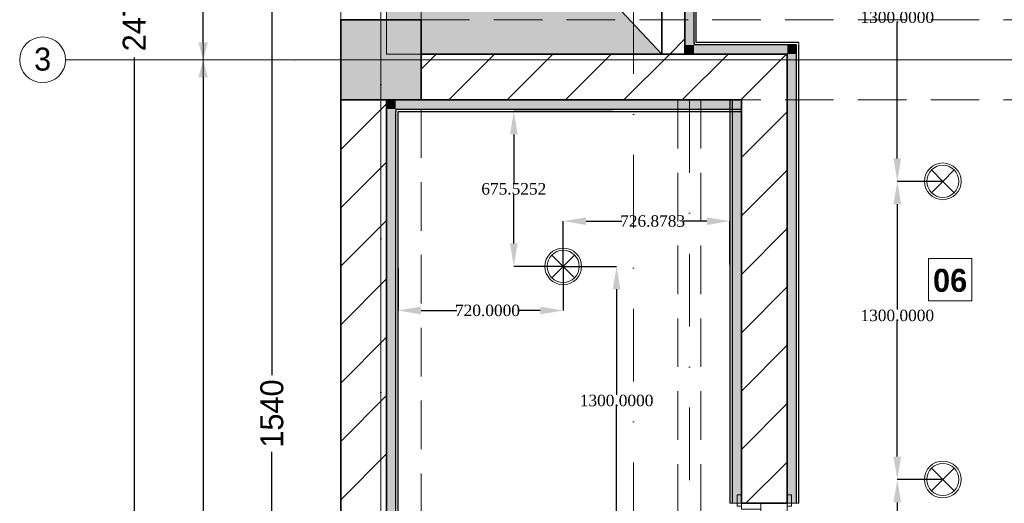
# Model space of a CAD drawing. Header units: inches. Extents: x -177438 to 34922, y -9538 to 55319.
# Tile 15 of 59: x -17806 to -13513, y 3689 to 5797. Entities that reach past the tile are written whole.
import ezdxf
from ezdxf.enums import TextEntityAlignment as Align

# ---------------------------------------------------------------- set-up
doc = ezdxf.new("R2010")
doc.units = ezdxf.units.IN
doc.header["$MEASUREMENT"] = 0
doc.set_wipeout_variables(frame=1)
doc.linetypes.add('Dot & Dashed', pattern=[670.277762, 317.5, -176.388889, 0, -176.388874])
doc.linetypes.add('Hidden', pattern=[317.5, 211.666667, -105.833333])
for name, color, linetype in [('- განათება', 7, 'Continuous'), ('Dimensioning - General', 7, 'Continuous'), ('Marker - Section', 7, 'Continuous'), ('New_Structural - Bearing', 7, 'Continuous'), ('Structural - Bearing', 7, 'Continuous'), ('Structural - Grid', 7, 'Continuous')]:
    doc.layers.add(name, color=color, linetype=linetype)
for name, color, linetype, lineweight in [('Archicad Doors_Pen_No__1', 7, 'Continuous', 13), ('New_2D Drafting - General_Pen_No__2', 8, 'Continuous', 15), ('New_Annotation - Text_Pen_No__20', 1, 'Continuous', 0), ('New_Structural - Bearing_Pen_No__1', 7, 'Continuous', 13), ('Structural - Bearing_Pen_No__1', 7, 'Continuous', 13), ('Structural - Bearing_Pen_No__20', 1, 'Continuous', 0), ('Structural - Bearing_Pen_No__27', 7, 'Continuous', 35)]:
    doc.layers.add(name, color=color, linetype=linetype, lineweight=lineweight)
for name, color, linetype, lineweight, true_color in [('Marker - Section_Pen_No__108', 7, 'Continuous', 13, 0xfd8379), ('New_2D Drafting - General_Pen_No__81', 7, 'Continuous', 20, 0x6a6a6a), ('New_Interior - Lamp_Pen_No__77', 7, 'Continuous', 20, 0xffeb28), ('New_Structural - Bearing_Pen_No__102', 7, 'Continuous', 13, 0xcccccc), ('New_Structural - Bearing_Pen_No__255', 7, 'Continuous', 13, 0xe8e8e8), ('New_Structural - Bearing_Pen_No__5', 7, 'Continuous', 25, 0x40a5ff), ('New_Structural - Bearing_Pen_No__57', 7, 'Continuous', 25, 0xdcd214), ('Structural - Bearing_Pen_No__102', 7, 'Continuous', 13, 0xcccccc), ('Structural - Bearing_Pen_No__161', 7, 'Continuous', 13, 0x6a6a6a), ('Structural - Bearing_Pen_No__28', 7, 'Continuous', 35, 0xa80f02), ('Structural - Bearing_Pen_No__81', 7, 'Continuous', 20, 0x6a6a6a), ('Structural - Grid_Pen_No__81', 7, 'Continuous', 20, 0x6a6a6a)]:
    doc.layers.add(name, color=color, linetype=linetype, lineweight=lineweight, true_color=true_color)
doc.styles.add('GENERATED_STYLE_3', font='txt')
doc.styles.add('GENERATED_STYLE_4', font='txt')
doc.styles.get("Standard").update_dxf_attribs({"font": 'arial.ttf'})
doc.dimstyles.new('GENERATED_STYLE__1', dxfattribs={"dimtxt": 100, "dimasz": 76, "dimexe": 0.18, "dimexo": 0.0625, "dimgap": 0, "dimtad": 0, "dimdec": 0, "dimlfac": 0.1, "dimzin": 0, "dimdsep": 46, "dimtxsty": 'GENERATED_STYLE_3', "dimblk": 'ARROWHEAD_5', "dimblk1": 'ARROWHEAD_5', "dimblk2": 'ARROWHEAD_5', "dimcen": 0.09, "dimse1": 1, "dimse2": 1, "dimclrd": 7, "dimclre": 7, "dimclrt": 7, "dimadec": 0, "dimazin": 0, "dimtfac": 1, "dimtdec": 4, "dimtmove": 0, "dimatfit": 3, "dimfxl": 1, "dimtolj": 1, "dimtzin": 0, "dimarcsym": 0})
doc.dimstyles.get("Standard").update_dxf_attribs({"dimtxt": 0.18, "dimasz": 0.18, "dimexe": 0.18, "dimexo": 0.0625, "dimgap": 0.09, "dimtad": 0, "dimtih": 1, "dimtoh": 1, "dimdec": 4, "dimzin": 0, "dimdsep": 46, "dimtxsty": 'Standard', "dimcen": 0.09, "dimadec": 0, "dimazin": 0, "dimtfac": 1, "dimtdec": 4, "dimtofl": 0, "dimtmove": 0, "dimatfit": 3, "dimfxl": 1, "dimtolj": 1, "dimtzin": 0, "dimarcsym": 0})
pattern_1 = [(45, (0, 0), (-127.2792, 127.2792), [])]

# ---------------------------------------------------------------- blocks, each defined once
blk = doc.blocks.new('Slab_1', base_point=(-47183.8, 14488))
at = {"layer": 'Structural - Bearing_Pen_No__1', "color": 7, "linetype": 'Continuous', "lineweight": 13, "flags": 128}
blk.add_lwpolyline([(-47183.8, 14488), (1166.2, 14488), (1166.2, 32488), (1166.2, 39238), (-26465.1, 39238), (-29183.8, 32838), (-47183.8, 32838)], close=True, dxfattribs=at)
blk = doc.blocks.new('Wall_1', base_point=(-47183.8, 14838))
at = {"layer": 'Structural - Bearing', "linetype": 'Continuous', "lineweight": 0, "true_color": 0x000000}
h = blk.add_hatch(dxfattribs=at)
h.set_pattern_fill('MASONRY_BLOCK', color=18, style=0, pattern_type=2)
h.set_pattern_definition(pattern_1)
h.paths.add_polyline_path([(-46983.8, 26488), (-47183.8, 26488), (-47183.8, 20838), (-46983.8, 20838)])
at = {"layer": 'Structural - Bearing_Pen_No__27', "color": 7, "linetype": 'Continuous', "lineweight": 35, "flags": 128}
for points in [[(-47183.8, 26488), (-47183.8, 20838)], [(-46983.8, 22432.4), (-46983.8, 26488)]]:
    blk.add_lwpolyline(points, dxfattribs=at)
blk = doc.blocks.new('Wall_11', base_point=(-46833.8, 26488))
at = {"layer": 'Structural - Bearing', "linetype": 'Continuous', "lineweight": 0, "true_color": 0x000000}
h = blk.add_hatch(dxfattribs=at)
h.set_pattern_fill('MASONRY_BLOCK', color=18, style=0, pattern_type=2)
h.set_pattern_definition(pattern_1)
h.paths.add_polyline_path([(-46833.8, 26488), (-45436.9, 26488), (-45436.9, 26688), (-46833.8, 26688)])
at = {"layer": 'Structural - Bearing_Pen_No__27', "color": 7, "linetype": 'Continuous', "lineweight": 35, "flags": 128}
for points in [[(-45436.9, 26688), (-46833.8, 26688)], [(-45436.9, 26687.9), (-45436.9, 26688)], [(-46833.8, 26488), (-45436.9, 26488)]]:
    blk.add_lwpolyline(points, dxfattribs=at)
blk = doc.blocks.new('Door')
at = {"layer": 'Archicad Doors_Pen_No__1', "color": 7, "linetype": 'Continuous', "lineweight": 13}
for p, q in [((370, 0), (370, 820)), ((370, 820), (410, 820)), ((410, 820), (410, 0)), ((-487, 0), (-487, 19)), ((-487, 19), (-437, 19)), ((-437, 0), (-487, 0)), ((-450, 0), (-487, 0)), ((-450, 0), (-487, 0)), ((-410, 0), (-450, 0)), ((-450, 0), (-450, -115)), ((-450, 0), (-450, -115)), ((-450, 0), (-450, -115)), ((-437, 19), (-437, 0)), ((-410, -115), (-410, 0)), ((410, 0), (370, 0)), ((450, 0), (410, 0)), ((410, 0), (410, -115)), ((437, 19), (487, 19)), ((437, 0), (437, 19)), ((487, 0), (437, 0)), ((450, -115), (450, 0)), ((450, 0), (450, -115)), ((450, 0), (450, -115)), ((450, 0), (487, 0)), ((450, 0), (487, 0)), ((487, 19), (487, 0)), ((-450, -200), (-450, -115)), ((-450, -115), (-425, -115)), ((-450, -115), (-410, -115)), ((-450, -115), (-450, -200)), ((-450, -115), (-450, -200)), ((-425, -115), (-425, -200)), ((410, -115), (450, -115)), ((425, -200), (425, -115)), ((425, -115), (450, -115)), ((450, -115), (450, -200)), ((450, -115), (450, -200)), ((450, -115), (450, -200)), ((-487, -219), (-487, -200)), ((-487, -200), (-437, -200)), ((-450, -200), (-487, -200)), ((-450, -200), (-487, -200)), ((-425, -200), (-450, -200)), ((-437, -200), (-437, -219)), ((450, -200), (425, -200)), ((437, -200), (487, -200)), ((437, -219), (437, -200)), ((450, -200), (487, -200)), ((450, -200), (487, -200)), ((487, -200), (487, -219)), ((-437, -219), (-487, -219)), ((487, -219), (437, -219))]:
    blk.add_line(p, q, dxfattribs=at)
blk.add_arc((410, 0), 820, 90, 180, dxfattribs=at)
blk = doc.blocks.new('Wall_12', base_point=(-45436.9, 26687.9))
at = {"layer": 'Structural - Bearing', "linetype": 'Continuous', "lineweight": 0, "true_color": 0x000000}
h = blk.add_hatch(dxfattribs=at)
h.set_pattern_fill('MASONRY_BLOCK', color=18, style=0, pattern_type=2)
h.set_pattern_definition(pattern_1)
h.paths.add_polyline_path([(-45436.9, 26687.9), (-45436.9, 24729.6), (-45236.9, 24729.6), (-45236.9, 26687.9)])
at = {"layer": 'Structural - Bearing_Pen_No__27', "color": 7, "linetype": 'Continuous', "lineweight": 35}
for p, q in [((-45436.9, 24729.6), (-45436.9, 24766.6)), ((-45236.9, 24729.6), (-45236.9, 24766.6)), ((-45351.9, 24729.6), (-45436.9, 24729.6)), ((-45236.9, 24729.6), (-45351.9, 24729.6))]:
    blk.add_line(p, q, dxfattribs=at)
at = {"layer": 'Structural - Bearing_Pen_No__27', "color": 7, "linetype": 'Continuous', "lineweight": 35, "flags": 128}
for points in [[(-45436.9, 26687.9), (-45236.9, 26687.9)], [(-45236.9, 24729.6), (-45236.9, 26687.9)], [(-45436.9, 26488), (-45436.9, 24729.6)]]:
    blk.add_lwpolyline(points, dxfattribs=at)
at = {"layer": 'Archicad Doors_Pen_No__1', "color": 7, "linetype": 'Continuous', "lineweight": 13, "xscale": -1, "zscale": 1000, "rotation": 270}
blk.add_blockref('Door', (-45236.9, 24279.6), dxfattribs=at)
blk = doc.blocks.new('Wall_18', base_point=(-45783.4, 26688.1))
at = {"layer": 'Structural - Bearing', "linetype": 'Continuous', "lineweight": 0, "true_color": 0x000000}
h = blk.add_hatch(dxfattribs=at)
h.set_pattern_fill('MASONRY_BLOCK', color=18, style=0, pattern_type=2)
h.set_pattern_definition(pattern_1)
h.paths.add_polyline_path([(-45683.4, 27437.2), (-45783.4, 27437.2), (-45783.4, 26688.1), (-45683.4, 26688.1)])
at = {"layer": 'Structural - Bearing_Pen_No__27', "color": 7, "linetype": 'Continuous', "lineweight": 35, "flags": 128}
for points in [[(-45783.4, 27437.2), (-45783.4, 26688.1)], [(-45683.4, 26688.1), (-45683.4, 27437.2)], [(-45783.4, 26688.1), (-45683.4, 26688.1)]]:
    blk.add_lwpolyline(points, dxfattribs=at)
blk = doc.blocks.new('Wall_24', base_point=(-46983.8, 17439))
at = {"layer": 'New_Structural - Bearing_Pen_No__57', "linetype": 'Continuous', "lineweight": 25, "true_color": 0xdcd214}
blk.add_hatch(color=52, dxfattribs=at).paths.add_polyline_path([(-46983.8, 26448), (-46983.8, 22432.4), (-46943.8, 22432.4), (-46943.8, 26448)])
at = {"layer": 'New_Structural - Bearing_Pen_No__5', "color": 161, "linetype": 'Continuous', "lineweight": 25, "true_color": 0x40a5ff}
for p in [(-46943.8, 26448), (-46943.8, 22432.4)]:
    blk.add_line(p, (-46943.8, 26438), dxfattribs=at)
at = {"layer": 'New_Structural - Bearing_Pen_No__5', "color": 161, "linetype": 'Continuous', "lineweight": 25, "true_color": 0x40a5ff, "flags": 128}
for points in [[(-46983.8, 26448), (-46983.8, 22432.4)], [(-46933.8, 22482.5), (-46933.8, 26438)]]:
    blk.add_lwpolyline(points, dxfattribs=at)
blk = doc.blocks.new('Wall_27', base_point=(-45236.9, 26688))
at = {"layer": 'New_Structural - Bearing_Pen_No__255', "linetype": 'Continuous', "lineweight": 13, "true_color": 0xe8e8e8}
for points in [[(-45683.4, 26728), (-45683.4, 26688), (-45643.4, 26728)], [(-45643.4, 26728), (-45683.4, 26688), (-45643.4, 26688)], [(-45236.9, 26728), (-45643.4, 26728), (-45643.4, 26688), (-45236.9, 26688)], [(-45236.9, 26688), (-45196.9, 26688), (-45196.9, 26728)], [(-45236.9, 26728), (-45236.9, 26688), (-45196.9, 26728)]]:
    blk.add_hatch(color=254, dxfattribs=at).paths.add_polyline_path(points)
at = {"layer": 'New_Structural - Bearing_Pen_No__1', "color": 7, "linetype": 'Continuous', "lineweight": 13, "flags": 128}
for points in [[(-45683.4, 26688), (-45683.4, 26728)], [(-45186.9, 26738), (-45186.9, 26728)]]:
    blk.add_lwpolyline(points, dxfattribs=at)
at = {"layer": 'New_Structural - Bearing_Pen_No__5', "color": 161, "linetype": 'Continuous', "lineweight": 25, "true_color": 0x40a5ff}
for p, q in [((-45643.4, 26738), (-45643.4, 26728)), ((-45236.9, 26728), (-45643.4, 26728)), ((-45196.9, 26728), (-45236.9, 26728)), ((-45196.9, 26688), (-45196.9, 26728))]:
    blk.add_line(p, q, dxfattribs=at)
at = {"layer": 'New_Structural - Bearing_Pen_No__5', "color": 161, "linetype": 'Continuous', "lineweight": 25, "true_color": 0x40a5ff, "flags": 128}
for points in [[(-45186.9, 26738), (-45633.4, 26738)], [(-45683.4, 26688), (-45236.9, 26688)]]:
    blk.add_lwpolyline(points, dxfattribs=at)
blk = doc.blocks.new('Wall_28', base_point=(-45683.4, 26688))
at = {"layer": 'New_Structural - Bearing_Pen_No__255', "linetype": 'Continuous', "lineweight": 13, "true_color": 0xe8e8e8}
blk.add_hatch(color=254, dxfattribs=at).paths.add_polyline_path([(-45643.4, 26728), (-45643.4, 27437.2), (-45683.4, 27437.2), (-45683.4, 26728)])
at = {"layer": 'New_Structural - Bearing_Pen_No__1', "color": 7, "linetype": 'Continuous', "lineweight": 13, "flags": 128}
for points in [[(-45683.4, 27437.2), (-45643.4, 27437.2)], [(-45643.4, 27437.2), (-45633.4, 27437.2)]]:
    blk.add_lwpolyline(points, dxfattribs=at)
at = {"layer": 'New_Structural - Bearing_Pen_No__5', "color": 161, "linetype": 'Continuous', "lineweight": 25, "true_color": 0x40a5ff}
for q in [(-45643.4, 27437.2), (-45643.4, 26728)]:
    blk.add_line((-45643.4, 26738), q, dxfattribs=at)
at = {"layer": 'New_Structural - Bearing_Pen_No__5', "color": 161, "linetype": 'Continuous', "lineweight": 25, "true_color": 0x40a5ff, "flags": 128}
for points in [[(-45683.4, 27437.2), (-45683.4, 26728)], [(-45633.4, 26738), (-45633.4, 27437.2)]]:
    blk.add_lwpolyline(points, dxfattribs=at)
blk = doc.blocks.new('Wall_39', base_point=(-45236.9, 24729.6))
at = {"layer": 'New_Structural - Bearing_Pen_No__255', "linetype": 'Continuous', "lineweight": 13, "true_color": 0xe8e8e8}
blk.add_hatch(color=254, dxfattribs=at).paths.add_polyline_path([(-45236.9, 26688), (-45236.9, 24729.6), (-45196.9, 24729.6), (-45196.9, 26688)])
at = {"layer": 'New_Structural - Bearing_Pen_No__1', "color": 7, "linetype": 'Continuous', "lineweight": 13, "flags": 128}
for points in [[(-45236.9, 24729.6), (-45196.9, 24729.6)], [(-45196.9, 24729.6), (-45186.9, 24729.6)]]:
    blk.add_lwpolyline(points, dxfattribs=at)
at = {"layer": 'New_Structural - Bearing_Pen_No__5', "color": 161, "linetype": 'Continuous', "lineweight": 25, "true_color": 0x40a5ff}
for p, q in [((-45196.9, 26688), (-45196.9, 26728)), ((-45196.9, 24729.6), (-45196.9, 26688))]:
    blk.add_line(p, q, dxfattribs=at)
at = {"layer": 'New_Structural - Bearing_Pen_No__5', "color": 161, "linetype": 'Continuous', "lineweight": 25, "true_color": 0x40a5ff, "flags": 128}
for points in [[(-45186.9, 24729.6), (-45186.9, 26728)], [(-45236.9, 26688), (-45236.9, 24729.6)]]:
    blk.add_lwpolyline(points, dxfattribs=at)
blk = doc.blocks.new('Wall_43', base_point=(-45436.9, 24729.6))
at = {"layer": 'New_Structural - Bearing_Pen_No__255', "linetype": 'Continuous', "lineweight": 13, "true_color": 0xe8e8e8}
blk.add_hatch(color=254, dxfattribs=at).paths.add_polyline_path([(-45436.9, 24729.6), (-45436.9, 26488), (-45476.9, 26488), (-45476.9, 24729.6)])
at = {"layer": 'New_Structural - Bearing_Pen_No__1', "color": 7, "linetype": 'Continuous', "lineweight": 13, "flags": 128}
for points in [[(-45476.9, 26488), (-45486.9, 26488)], [(-45436.9, 26488), (-45476.9, 26488)], [(-45476.9, 24729.6), (-45486.9, 24729.6)], [(-45436.9, 24729.6), (-45476.9, 24729.6)]]:
    blk.add_lwpolyline(points, dxfattribs=at)
at = {"layer": 'New_Structural - Bearing_Pen_No__5', "color": 161, "linetype": 'Continuous', "lineweight": 25, "true_color": 0x40a5ff}
blk.add_line((-45476.9, 26488), (-45476.9, 24729.6), dxfattribs=at)
at = {"layer": 'New_Structural - Bearing_Pen_No__5', "color": 161, "linetype": 'Continuous', "lineweight": 25, "true_color": 0x40a5ff, "flags": 128}
for points in [[(-45486.9, 26488), (-45486.9, 24729.6)], [(-45436.9, 24729.6), (-45436.9, 26488)]]:
    blk.add_lwpolyline(points, dxfattribs=at)
blk = doc.blocks.new('Wall_44', base_point=(-45436.9, 26488))
at = {"layer": 'New_Structural - Bearing_Pen_No__255', "linetype": 'Continuous', "lineweight": 13, "true_color": 0xe8e8e8}
for points in [[(-46943.8, 26448), (-46983.8, 26488), (-46983.8, 26448)], [(-46943.8, 26488), (-46983.8, 26488), (-46943.8, 26448)], [(-46943.8, 26448), (-45436.9, 26448), (-45436.9, 26488), (-46943.8, 26488)]]:
    blk.add_hatch(color=254, dxfattribs=at).paths.add_polyline_path(points)
at = {"layer": 'New_Structural - Bearing_Pen_No__1', "color": 7, "linetype": 'Continuous', "lineweight": 13, "flags": 128}
for points in [[(-46983.8, 26488), (-46983.8, 26448)], [(-45436.9, 26488), (-45436.9, 26448)], [(-45436.9, 26448), (-45436.9, 26438)]]:
    blk.add_lwpolyline(points, dxfattribs=at)
at = {"layer": 'New_Structural - Bearing_Pen_No__5', "color": 161, "linetype": 'Continuous', "lineweight": 25, "true_color": 0x40a5ff}
for q in [(-46943.8, 26438), (-45436.9, 26448)]:
    blk.add_line((-46943.8, 26448), q, dxfattribs=at)
at = {"layer": 'New_Structural - Bearing_Pen_No__5', "color": 161, "linetype": 'Continuous', "lineweight": 25, "true_color": 0x40a5ff, "flags": 128}
for points in [[(-45436.9, 26488), (-46833.8, 26488)], [(-46933.8, 26438), (-45436.9, 26438)]]:
    blk.add_lwpolyline(points, dxfattribs=at)
blk = doc.blocks.new('Column_6', base_point=(-47008.8, 26663))
at = {"layer": 'Structural - Bearing_Pen_No__161', "linetype": 'Continuous', "lineweight": 0, "true_color": 0x6a6a6a}
blk.add_hatch(color=251, dxfattribs=at).paths.add_polyline_path([(-46833.8, 26488), (-46833.8, 26838), (-47183.8, 26838), (-47183.8, 26488)])
at = {"layer": 'Structural - Bearing_Pen_No__20', "color": 1, "linetype": 'Continuous', "lineweight": 0}
for p, q in [((-47008.8, 26743), (-47008.8, 26918)), ((-47088.8, 26663), (-47263.8, 26663)), ((-46928.8, 26663), (-46753.8, 26663)), ((-47008.8, 26583), (-47008.8, 26408))]:
    blk.add_line(p, q, dxfattribs=at)
blk.add_point((-47008.8, 26663), dxfattribs=at)
at = {"layer": 'Structural - Bearing_Pen_No__28', "color": 14, "linetype": 'Continuous', "lineweight": 35, "true_color": 0xa80f02, "flags": 128}
blk.add_lwpolyline([(-46833.8, 26488), (-46833.8, 26838), (-47183.8, 26838), (-47183.8, 26488)], close=True, dxfattribs=at)
blk = doc.blocks.new('Standard grid marker')
at = {"layer": 'Structural - Grid_Pen_No__81', "color": 251, "linetype": 'Continuous', "lineweight": 20, "true_color": 0x6a6a6a}
for p, q in [((1000, 0), (51328.1, 0)), ((51328.1, 0), (52328.1, 0))]:
    blk.add_line(p, q, dxfattribs=at)
blk.add_circle((52428.1, 0), 100, dxfattribs=at)
blk.add_point((51328.1, 0), dxfattribs=at)
blk.add_point((51328.1, 0), dxfattribs=at)
at = {"layer": 'Structural - Grid_Pen_No__81', "color": 251, "lineweight": 20, "true_color": 0x6a6a6a, "style": 'GENERATED_STYLE_3'}
for tag, p in [('AC_MarkerText_1_0', (-100, -144)), ('AC_MarkerText_1_1', (52428.1, -144))]:
    blk.add_attdef(tag, text='', height=100, rotation=180, dxfattribs=at).set_placement(p, align=Align.TOP_CENTER)
blk = doc.blocks.new('Standard grid marker_2')
at = {"layer": 'Structural - Grid_Pen_No__81', "color": 251, "linetype": 'Continuous', "lineweight": 20, "true_color": 0x6a6a6a}
blk.add_line((1000, 0), (27734.9, 0), dxfattribs=at)
at = {"layer": 'Structural - Grid_Pen_No__81', "color": 251, "lineweight": 20, "true_color": 0x6a6a6a, "style": 'GENERATED_STYLE_3'}
for tag, p in [('AC_MarkerText_1_0', (-1.5, -46.7)), ('AC_MarkerText_1_1', (28933.4, -46.7))]:
    blk.add_attdef(tag, text='', height=100, rotation=270, dxfattribs=at).set_placement(p, align=Align.TOP_CENTER)
blk = doc.blocks.new('Beam_9', base_point=(-47008.8, 14663))
at = {"layer": 'Structural - Bearing_Pen_No__102', "color": 254, "linetype": 'Hidden', "lineweight": 13, "true_color": 0xcccccc}
for p, q in [((-47183.8, 14488), (-47183.8, 32838)), ((-46833.8, 26838), (-46833.8, 32488)), ((-46833.8, 20838), (-46833.8, 26488))]:
    blk.add_line(p, q, dxfattribs=at)
at = {"layer": 'Structural - Bearing_Pen_No__81', "color": 251, "linetype": 'Dot & Dashed', "lineweight": 20, "true_color": 0x6a6a6a}
blk.add_line((-47008.8, 14663), (-47008.8, 32663), dxfattribs=at)
blk = doc.blocks.new('Beam_12', base_point=(-47008.8, 26663))
at = {"layer": 'Structural - Bearing_Pen_No__102', "color": 254, "linetype": 'Hidden', "lineweight": 13, "true_color": 0xcccccc}
for p, q in [((-46833.8, 26838), (-41183.8, 26838)), ((-46833.8, 26488), (-41183.8, 26488))]:
    blk.add_line(p, q, dxfattribs=at)
at = {"layer": 'Structural - Bearing_Pen_No__81', "color": 251, "linetype": 'Dot & Dashed', "lineweight": 20, "true_color": 0x6a6a6a}
blk.add_line((-47008.8, 26663), (991.2, 26663), dxfattribs=at)
blk = doc.blocks.new('Beam_16', base_point=(-45663.5, 26488))
at = {"layer": 'New_Structural - Bearing_Pen_No__102', "color": 254, "linetype": 'Hidden', "lineweight": 13, "true_color": 0xcccccc}
for p, q in [((-45713.5, 26488), (-45713.5, 23263.3)), ((-45713.5, 26488), (-45613.5, 26488)), ((-45613.5, 26488), (-45613.5, 23263.3))]:
    blk.add_line(p, q, dxfattribs=at)
at = {"layer": 'New_Structural - Bearing_Pen_No__102', "color": 254, "linetype": 'Dot & Dashed', "lineweight": 13, "true_color": 0xcccccc}
blk.add_line((-45663.5, 26488), (-45663.5, 23263.3), dxfattribs=at)
blk = doc.blocks.new('ARROWHEAD_5')
at = {"linetype": 'Continuous', "lineweight": 0}
blk.add_hatch(color=0, dxfattribs=at).paths.add_polyline_path([(-1, 0.2679), (0, 0), (-1, -0.2679)])
at = {"color": 0, "linetype": 'Continuous', "lineweight": 0}
blk.add_line((0, 0), (-1, 0), dxfattribs=at)
blk = doc.blocks.new('*D160')
at = {"layer": 'Defpoints', "color": 0, "linetype": 'Continuous', "transparency": 16777216}
for p in [(-16706.3, 11797.3), (-16406.3, 11797.3), (-16406.3, -3601.7)]:
    blk.add_point(p, dxfattribs=at)
at = {"layer": 'Dimensioning - General', "color": 7, "linetype": 'Continuous', "lineweight": -2, "transparency": 16777216}
for p, q in [((-16706.3, 11721.3), (-16706.3, 4246.9)), ((-16706.3, -3525.7), (-16706.3, 3913.6))]:
    blk.add_line(p, q, dxfattribs=at)
at = {"layer": 'Dimensioning - General', "color": 7, "linetype": 'Continuous', "lineweight": -2, "transparency": 16777216, "xscale": 76.00000000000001, "yscale": 76.00000000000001, "zscale": 76.00000000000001}
for p, rotation in [((-16706.3, 11797.3), 90), ((-16706.3, -3601.7), 270)]:
    blk.add_blockref('ARROWHEAD_5', p, dxfattribs=dict(at, rotation=rotation))
at = {"layer": 'Dimensioning - General', "color": 7, "linetype": 'Continuous', "lineweight": 13, "transparency": 16777216, "insert": (-16706.3, 4080.2), "char_height": 100, "attachment_point": 5, "rotation": 90, "style": 'GENERATED_STYLE_3'}
blk.add_mtext('\\A1;1540', dxfattribs=at)
blk = doc.blocks.new('*D163')
at = {"layer": 'Defpoints', "color": 0, "linetype": 'Continuous', "transparency": 16777216}
for p in [(-17021.5, 5622.3), (-17006.3, 5622.3), (-17080.3, -377.7)]:
    blk.add_point(p, dxfattribs=at)
at = {"layer": 'Dimensioning - General', "color": 7, "linetype": 'Continuous', "lineweight": -2, "transparency": 16777216}
for p, q in [((-17006.3, 5546.3), (-17006.3, 2719.9)), ((-17006.3, -301.7), (-17006.3, 2462.8))]:
    blk.add_line(p, q, dxfattribs=at)
at = {"layer": 'Dimensioning - General', "color": 7, "linetype": 'Continuous', "lineweight": -2, "transparency": 16777216, "xscale": 76.00000000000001, "yscale": 76.00000000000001, "zscale": 76.00000000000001}
for p, rotation in [((-17006.3, 5622.3), 90), ((-17006.3, -377.7), 270)]:
    blk.add_blockref('ARROWHEAD_5', p, dxfattribs=dict(at, rotation=rotation))
at = {"layer": 'Dimensioning - General', "color": 7, "linetype": 'Continuous', "lineweight": 13, "transparency": 16777216, "insert": (-17006.3, 2591.3), "char_height": 100, "attachment_point": 5, "rotation": 90, "style": 'GENERATED_STYLE_3'}
blk.add_mtext('\\A1;600', dxfattribs=at)
blk = doc.blocks.new('*D164')
at = {"layer": 'Defpoints', "color": 0, "linetype": 'Continuous', "transparency": 16777216}
for p in [(-17164.2, 11622.3), (-17006.3, 11622.3), (-17021.5, 5622.3)]:
    blk.add_point(p, dxfattribs=at)
at = {"layer": 'Dimensioning - General', "color": 7, "linetype": 'Continuous', "lineweight": -2, "transparency": 16777216}
for p, q in [((-17006.3, 11546.3), (-17006.3, 8719.9)), ((-17006.3, 5698.3), (-17006.3, 8462.8))]:
    blk.add_line(p, q, dxfattribs=at)
at = {"layer": 'Dimensioning - General', "color": 7, "linetype": 'Continuous', "lineweight": -2, "transparency": 16777216, "xscale": 76.00000000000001, "yscale": 76.00000000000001, "zscale": 76.00000000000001}
for p, rotation in [((-17006.3, 11622.3), 90), ((-17006.3, 5622.3), 270)]:
    blk.add_blockref('ARROWHEAD_5', p, dxfattribs=dict(at, rotation=rotation))
at = {"layer": 'Dimensioning - General', "color": 7, "linetype": 'Continuous', "lineweight": 13, "transparency": 16777216, "insert": (-17006.3, 8591.3), "char_height": 100, "attachment_point": 5, "rotation": 90, "style": 'GENERATED_STYLE_3'}
blk.add_mtext('\\A1;600', dxfattribs=at)
blk = doc.blocks.new('*D166')
at = {"layer": 'Defpoints', "color": 0, "linetype": 'Continuous', "transparency": 16777216}
for p in [(-17306.3, 18197.3), (-16706.3, 18197.3), (-16406.3, -6552.7)]:
    blk.add_point(p, dxfattribs=at)
at = {"layer": 'Dimensioning - General', "color": 7, "linetype": 'Continuous', "lineweight": -2, "transparency": 16777216}
for p, q in [((-17306.3, 18121.3), (-17306.3, 5984.4)), ((-17306.3, -6476.7), (-17306.3, 5632))]:
    blk.add_line(p, q, dxfattribs=at)
at = {"layer": 'Dimensioning - General', "color": 7, "linetype": 'Continuous', "lineweight": -2, "transparency": 16777216, "xscale": 76.00000000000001, "yscale": 76.00000000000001, "zscale": 76.00000000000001}
for p, rotation in [((-17306.3, 18197.3), 90), ((-17306.3, -6552.7), 270)]:
    blk.add_blockref('ARROWHEAD_5', p, dxfattribs=dict(at, rotation=rotation))
at = {"layer": 'Dimensioning - General', "color": 7, "linetype": 'Continuous', "lineweight": 13, "transparency": 16777216, "insert": (-17306.3, 5808.2), "char_height": 100, "attachment_point": 5, "rotation": 90, "style": 'GENERATED_STYLE_3'}
blk.add_mtext('\\A1;2475', dxfattribs=at)
blk = doc.blocks.new('Cutting Plane_3', base_point=(-45907.6, 11703.1))
at = {"layer": 'Marker - Section_Pen_No__108', "color": 11, "linetype": 'Dot & Dashed', "lineweight": 13, "true_color": 0xfd8379}
blk.add_line((-45907.6, 11853.1), (-45907.6, 40288), dxfattribs=at)
blk = doc.blocks.new('Recessed Spot')
at = {"layer": 'New_Interior - Lamp_Pen_No__77', "color": 2, "linetype": 'Continuous', "lineweight": 20, "true_color": 0xffeb28}
for q in [(-49.5, 49.5), (49.5, 49.5), (-49.5, -49.5), (49.5, -49.5)]:
    blk.add_line((0, 0), q, dxfattribs=at)
at = {"layer": 'New_Interior - Lamp_Pen_No__77', "color": 2, "linetype": 'Continuous', "lineweight": 20, "true_color": 0xffeb28, "flags": 128}
blk.add_lwpolyline([(80, 0, 1), (-80, 0, 1)], format="xyb", close=True, dxfattribs=at)
at = {"layer": 'New_Interior - Lamp_Pen_No__77', "color": 2, "linetype": 'Continuous', "lineweight": 20, "true_color": 0xffeb28}
blk.add_circle((0, 0), 70, dxfattribs=at)
blk = doc.blocks.new('*D836')
at = {"layer": '- განათება', "color": 0, "lineweight": -2, "transparency": 16777216}
for p, q in [((-13781.2, 6392.5), (-13979.7, 6392.5)), ((-13979.5, 6292.5), (-13979.5, 5833.1)), ((-13979.5, 5192.5), (-13979.5, 5781.8)), ((-13781.2, 5092.5), (-13979.7, 5092.5))]:
    blk.add_line(p, q, dxfattribs=at)
at = {"layer": '- განათება', "color": 0, "transparency": 16777216}
for points in [[(-13996.2, 6292.5), (-13962.8, 6292.5), (-13979.5, 6392.5)], [(-13996.2, 5192.5), (-13962.8, 5192.5), (-13979.5, 5092.5)]]:
    blk.add_solid(points, dxfattribs=at)
at = {"layer": 'Defpoints', "color": 0, "transparency": 16777216}
for p in [(-13781.1, 6392.5), (-13979.5, 5092.5), (-13781.1, 5092.5)]:
    blk.add_point(p, dxfattribs=at)
at = {"layer": '- განათება', "color": 0, "transparency": 16777216, "insert": (-13979.5, 5807.5), "char_height": 50, "attachment_point": 5}
blk.add_mtext('\\A1;{\\fSylfaen|b0|i0|c0|p18;1300.0000}', dxfattribs=at)
blk = doc.blocks.new('*D837')
at = {"layer": '- განათება', "color": 0, "lineweight": -2, "transparency": 16777216}
for p, q in [((-15436.2, 4721.8), (-15203.3, 4721.8)), ((-15203.5, 4621.8), (-15203.5, 4162.3)), ((-15203.5, 3521.8), (-15203.5, 4111.1)), ((-15436.2, 3421.8), (-15203.3, 3421.8))]:
    blk.add_line(p, q, dxfattribs=at)
at = {"layer": '- განათება', "color": 0, "transparency": 16777216}
for points in [[(-15220.2, 4621.8), (-15186.8, 4621.8), (-15203.5, 4721.8)], [(-15220.2, 3521.8), (-15186.8, 3521.8), (-15203.5, 3421.8)]]:
    blk.add_solid(points, dxfattribs=at)
at = {"layer": 'Defpoints', "color": 0, "transparency": 16777216}
for p in [(-15436.3, 4721.8), (-15436.3, 3421.8), (-15203.5, 3421.8)]:
    blk.add_point(p, dxfattribs=at)
at = {"layer": '- განათება', "color": 0, "transparency": 16777216, "insert": (-15203.5, 4136.7), "char_height": 50, "attachment_point": 5}
blk.add_mtext('\\A1;{\\fSylfaen|b0|i0|c0|p18;1300.0000}', dxfattribs=at)
blk = doc.blocks.new('*D838')
at = {"layer": '- განათება', "color": 0, "lineweight": -2, "transparency": 16777216}
for p, q in [((-13781.2, 3792.5), (-13979.7, 3792.5)), ((-13979.5, 3692.5), (-13979.5, 3233.1)), ((-13979.5, 2592.5), (-13979.5, 3181.8)), ((-13781.2, 2492.5), (-13979.7, 2492.5))]:
    blk.add_line(p, q, dxfattribs=at)
at = {"layer": '- განათება', "color": 0, "transparency": 16777216}
for points in [[(-13996.2, 3692.5), (-13962.8, 3692.5), (-13979.5, 3792.5)], [(-13996.2, 2592.5), (-13962.8, 2592.5), (-13979.5, 2492.5)]]:
    blk.add_solid(points, dxfattribs=at)
at = {"layer": 'Defpoints', "color": 0, "transparency": 16777216}
for p in [(-13781.1, 3792.5), (-13979.5, 2492.5), (-13781.1, 2492.5)]:
    blk.add_point(p, dxfattribs=at)
at = {"layer": '- განათება', "color": 0, "transparency": 16777216, "insert": (-13979.5, 3207.5), "char_height": 50, "attachment_point": 5}
blk.add_mtext('\\A1;{\\fSylfaen|b0|i0|c0|p18;1300.0000}', dxfattribs=at)
blk = doc.blocks.new('*D846')
at = {"layer": '- განათება', "color": 0, "lineweight": -2, "transparency": 16777216}
for p, q in [((-16156.3, 4712.9), (-16156.3, 4529.2)), ((-15436.3, 4721.7), (-15436.3, 4529.2)), ((-16056.3, 4529.4), (-15900.2, 4529.4)), ((-15536.3, 4529.4), (-15632.8, 4529.4))]:
    blk.add_line(p, q, dxfattribs=at)
at = {"layer": '- განათება', "color": 0, "transparency": 16777216}
for points in [[(-16056.3, 4546.1), (-16056.3, 4512.7), (-16156.3, 4529.4)], [(-15536.3, 4546.1), (-15536.3, 4512.7), (-15436.3, 4529.4)]]:
    blk.add_solid(points, dxfattribs=at)
at = {"layer": 'Defpoints', "color": 0, "transparency": 16777216}
for p in [(-16156.3, 4713), (-15436.3, 4721.8), (-16156.3, 4529.4)]:
    blk.add_point(p, dxfattribs=at)
at = {"layer": '- განათება', "color": 0, "transparency": 16777216, "insert": (-15766.5, 4529.4), "char_height": 50, "attachment_point": 5}
blk.add_mtext('\\A1;{\\fSylfaen|b0|i0|c0|p18;720.0000}', dxfattribs=at)
blk = doc.blocks.new('*D847')
at = {"layer": '- განათება', "color": 0, "lineweight": -2, "transparency": 16777216}
for p, q in [((-15220.1, 5397.3), (-15651.9, 5397.3)), ((-15651.7, 5297.3), (-15651.7, 5085)), ((-15651.7, 4821.8), (-15651.7, 5033.8)), ((-15436.3, 4721.8), (-15651.9, 4721.8))]:
    blk.add_line(p, q, dxfattribs=at)
at = {"layer": '- განათება', "color": 0, "transparency": 16777216}
for points in [[(-15668.4, 5297.3), (-15635, 5297.3), (-15651.7, 5397.3)], [(-15668.4, 4821.8), (-15635, 4821.8), (-15651.7, 4721.8)]]:
    blk.add_solid(points, dxfattribs=at)
at = {"layer": 'Defpoints', "color": 0, "transparency": 16777216}
for p in [(-15651.7, 5397.3), (-15220, 5397.3), (-15436.3, 4721.8)]:
    blk.add_point(p, dxfattribs=at)
at = {"layer": '- განათება', "color": 0, "transparency": 16777216, "insert": (-15651.7, 5059.4), "char_height": 50, "attachment_point": 5}
blk.add_mtext('\\A1;{\\fSylfaen|b0|i0|c0|p18;675.5252}', dxfattribs=at)
blk = doc.blocks.new('*D848')
at = {"layer": '- განათება', "color": 0, "lineweight": -2, "transparency": 16777216}
for p, q in [((-15436.3, 4721.8), (-15436.3, 4919.2)), ((-15336.3, 4919), (-15180, 4919)), ((-14809.4, 4919), (-14913, 4919)), ((-14709.4, 4730.6), (-14709.4, 4919.2))]:
    blk.add_line(p, q, dxfattribs=at)
at = {"layer": '- განათება', "color": 0, "transparency": 16777216}
for points in [[(-15336.3, 4935.7), (-15336.3, 4902.3), (-15436.3, 4919)], [(-14809.4, 4935.7), (-14809.4, 4902.3), (-14709.4, 4919)]]:
    blk.add_solid(points, dxfattribs=at)
at = {"layer": 'Defpoints', "color": 0, "transparency": 16777216}
for p in [(-15436.3, 4919), (-14709.4, 4730.5), (-15436.3, 4721.8)]:
    blk.add_point(p, dxfattribs=at)
at = {"layer": '- განათება', "color": 0, "transparency": 16777216, "insert": (-15046.5, 4919), "char_height": 50, "attachment_point": 5}
blk.add_mtext('\\A1;{\\fSylfaen|b0|i0|c0|p18;726.8783}', dxfattribs=at)
blk = doc.blocks.new('*D850')
at = {"layer": '- განათება', "color": 0, "lineweight": -2, "transparency": 16777216}
for p, q in [((-13781.2, 5092.5), (-13979.7, 5092.5)), ((-13979.5, 4992.5), (-13979.5, 4533.1)), ((-13979.5, 3892.5), (-13979.5, 4481.8)), ((-13781.2, 3792.5), (-13979.7, 3792.5))]:
    blk.add_line(p, q, dxfattribs=at)
at = {"layer": '- განათება', "color": 0, "transparency": 16777216}
for points in [[(-13996.2, 4992.5), (-13962.8, 4992.5), (-13979.5, 5092.5)], [(-13996.2, 3892.5), (-13962.8, 3892.5), (-13979.5, 3792.5)]]:
    blk.add_solid(points, dxfattribs=at)
at = {"layer": 'Defpoints', "color": 0, "transparency": 16777216}
for p in [(-13781.1, 5092.5), (-13979.5, 3792.5), (-13781.1, 3792.5)]:
    blk.add_point(p, dxfattribs=at)
at = {"layer": '- განათება', "color": 0, "transparency": 16777216, "insert": (-13979.5, 4507.5), "char_height": 50, "attachment_point": 5}
blk.add_mtext('\\A1;{\\fSylfaen|b0|i0|c0|p18;1300.0000}', dxfattribs=at)

msp = doc.modelspace()

# ---------------------------------------------------------------- hatches: boundary and pattern name
at = {"layer": 'New_2D Drafting - General_Pen_No__81', "linetype": 'Continuous', "lineweight": 0, "true_color": 0x4f4f4f}
msp.add_hatch(color=251, dxfattribs=at).paths.add_polyline_path([(-16206.28398, 8494.41235), (-15737.93714, 6427.91314), (-15005.8939, 5647.4297), (-16206.28398, 5647.4297)])

# ---------------------------------------------------------------- linework, layer by layer
at = {"layer": 'New_2D Drafting - General_Pen_No__2', "color": 8, "linetype": 'Continuous', "lineweight": 15, "flags": 128}
msp.add_lwpolyline([(-16206.28398, 8494.41235), (-15737.93714, 6427.91314), (-15005.8939, 5647.4297), (-16206.28398, 5647.4297)], close=True, dxfattribs=at)

# ---------------------------------------------------------------- block references
at = {"layer": '- განათება', "color": 2, "linetype": 'Continuous', "lineweight": 20, "true_color": 0xffeb28, "zscale": 1000}
for p in [(-13781.14961, 5092.53794), (-15436.28398, 4721.75872), (-13781.14961, 3792.53794)]:
    msp.add_blockref('Recessed Spot', p, dxfattribs=at)
at = {"layer": 'New_Structural - Bearing', "color": 7, "lineweight": 35}
for name, p in [('Wall_28', (-14905.8939, 5647.28394)), ('Wall_27', (-14459.40565, 5647.28394)), ('Wall_39', (-14459.40565, 3688.85923)), ('Wall_44', (-14659.40565, 5447.28394)), ('Wall_43', (-14659.40565, 3688.85923)), ('Wall_24', (-16206.28398, -3601.67975))]:
    msp.add_blockref(name, p, dxfattribs=at)
at = {"layer": 'New_Structural - Bearing', "color": 254, "lineweight": 13, "true_color": 0xcccccc}
msp.add_blockref('Beam_16', (-14885.96448, 5447.28394), dxfattribs=at)
at = {"layer": 'Structural - Bearing', "color": 7, "linetype": 'Continuous', "lineweight": 13}
msp.add_blockref('Slab_1', (-16406.28398, -6552.71606), dxfattribs=at)
at = {"layer": 'Structural - Bearing', "color": 254, "lineweight": 13, "true_color": 0xcccccc}
for name, p in [('Beam_9', (-16231.28398, -6377.71606)), ('Beam_12', (-16231.28398, 5622.28394))]:
    msp.add_blockref(name, p, dxfattribs=at)
at = {"layer": 'Structural - Bearing', "color": 7, "lineweight": 35}
for name, p in [('Wall_1', (-16406.28398, -6202.71606)), ('Wall_18', (-15005.8939, 5647.4297)), ('Wall_11', (-16056.28398, 5447.28394)), ('Wall_12', (-14659.40565, 5647.19736))]:
    msp.add_blockref(name, p, dxfattribs=at)
at = {"layer": 'Structural - Bearing', "color": 14, "lineweight": 35, "true_color": 0xa80f02}
msp.add_blockref('Column_6', (-16231.28398, 5622.28394), dxfattribs=at)
at = {"layer": 'Structural - Grid', "color": 8, "linetype": 'Continuous', "lineweight": 15, "zscale": 1000, "rotation": 90}
msp.add_blockref('Standard grid marker_2', (-16231.28398, -9337.64184), dxfattribs=at)
at = {"layer": 'Structural - Grid', "color": 8, "linetype": 'Continuous', "lineweight": 15}
ref = msp.add_blockref('Standard grid marker', (34721.7883, 5622.28394), dxfattribs=dict(at, zscale=1000, rotation=180))
ref.add_attrib('AC_MarkerText_1_1', '3', dxfattribs={"layer": 'Structural - Grid_Pen_No__81', "color": 251, "lineweight": 20, "true_color": 0x6a6a6a, "height": 100, "rotation": 360, "style": 'GENERATED_STYLE_3'}).set_placement((-17706.28398, 5675.4112), align=Align.TOP_CENTER)

# ---------------------------------------------------------------- dimensions: what is measured, and where the dimension line sits
at = {"layer": '- განათება', "color": 1}
for base, p1, p2, angle, picture, middle in [((-13979.5, 5092.53794), (-13781.14961, 6392.53794), (-13781.14961, 5092.53794), 270, '*D836', (-13979.5, 5807.47795)), ((-16156.28398, 4529.40894), (-15436.28398, 4721.75872), (-16156.28398, 4712.97478), 180, '*D846', (-15766.5, 4529.40894)), ((-13979.5, 2492.53794), (-13781.14961, 3792.53794), (-13781.14961, 2492.53794), 270, '*D838', (-13979.5, 3207.47795))]:
    dim = msp.add_linear_dim(base=base, p1=p1, p2=p2, angle=angle, text='{\\fSylfaen|b0|i0|c0|p18;<>}', dimstyle='Standard', override={"dimtxt": 50, "dimasz": 100}, dxfattribs=at)
    dim.commit()
    dim.dimension.update_dxf_attribs({"geometry": picture, "text_midpoint": middle, "dimtype": 160})
at = {"layer": 'Dimensioning - General', "color": 7, "linetype": 'Continuous', "lineweight": 13}
for base, p1, p2, picture, middle in [((-17306.28398, 18197.28394), (-16406.28398, -6552.71606), (-16706.28398, 18197.28394), '*D166', (-17306.28398, 5808.19343)), ((-16706.28398, 11797.28394), (-16406.28398, -3601.67975), (-16406.28398, 11797.28394), '*D160', (-16706.28398, 4080.22061)), ((-17006.28398, 11622.28394), (-17021.45007, 5622.28394), (-17164.21583, 11622.28394), '*D164', (-17006.28398, 8591.34744)), ((-17006.28398, 5622.28394), (-17080.26843, -377.71606), (-17021.45007, 5622.28394), '*D163', (-17006.28398, 2591.34744))]:
    dim = msp.add_linear_dim(base=base, p1=p1, p2=p2, angle=90, dimstyle='GENERATED_STYLE__1', dxfattribs=at)
    dim.commit()
    dim.dimension.update_dxf_attribs({"geometry": picture, "text_midpoint": middle, "dimtype": 160, "text_rotation": 90})

# ---------------------------------------------------------------- next in the draw order: block references
at = {"layer": 'Marker - Section', "color": 11, "lineweight": 13, "true_color": 0xfd8379}
msp.add_blockref('Cutting Plane_3', (-15130.06954, -9337.64184), dxfattribs=at)

# ---------------------------------------------------------------- next in the draw order: wipeouts: each hides what was drawn before it
at = {"color": 1, "linetype": 'Continuous', "lineweight": 0, "ltscale": 257101.861328}
msp.add_wipeout([(-13843.48306, 4570.96696), (-13654.97233, 4570.96696), (-13654.97233, 4755.81549), (-13843.48306, 4755.81549)], dxfattribs=at).dxf.layer = 'New_Annotation - Text_Pen_No__20'

# ---------------------------------------------------------------- next in the draw order: linework, layer by layer
at = {"layer": 'New_Annotation - Text_Pen_No__20', "color": 1, "linetype": 'Continuous', "lineweight": 0, "flags": 128}
msp.add_lwpolyline([(-13843.48306, 4570.96696), (-13654.97233, 4570.96696), (-13654.97233, 4755.81549), (-13843.48306, 4755.81549), (-13843.48306, 4570.96696)], close=True, dxfattribs=at)

# ---------------------------------------------------------------- next in the draw order: texts
at = {"layer": 'New_Annotation - Text_Pen_No__20', "color": 1, "linetype": 'Continuous', "lineweight": 0, "insert": (-13749.22769, 4710.89428), "char_height": 100, "attachment_point": 2, "style": 'GENERATED_STYLE_4'}
msp.add_mtext('\\A1;{\\pqc;\\fBOG 2018|b1|i0|c0|p0;\\W1.000000;0\\fBOG 2018|b1|i0|c0|p0;\\W1.000000;6}', dxfattribs=at)

# ---------------------------------------------------------------- next in the draw order: dimensions: what is measured, and where the dimension line sits
at = {"layer": '- განათება', "color": 1}
for base, p1, p2, angle, picture, middle in [((-15651.71203, 5397.28394), (-15436.28398, 4721.75872), (-15220, 5397.28394), 90, '*D847', (-15651.71203, 5059.40894)), ((-13979.5, 3792.53794), (-13781.14961, 5092.53794), (-13781.14961, 3792.53794), 270, '*D850', (-13979.5, 4507.47795)), ((-15436.28398, 4919), (-14709.40565, 4730.54266), (-15436.28398, 4721.75872), 180, '*D848', (-15046.5, 4919)), ((-15203.5, 3421.75872), (-15436.28398, 4721.75872), (-15436.28398, 3421.75872), 270, '*D837', (-15203.5, 4136.69873))]:
    dim = msp.add_linear_dim(base=base, p1=p1, p2=p2, angle=angle, text='{\\fSylfaen|b0|i0|c0|p18;<>}', dimstyle='Standard', override={"dimtxt": 50, "dimasz": 100}, dxfattribs=at)
    dim.commit()
    dim.dimension.update_dxf_attribs({"geometry": picture, "text_midpoint": middle, "dimtype": 160})

doc.saveas('drawing.dxf')
